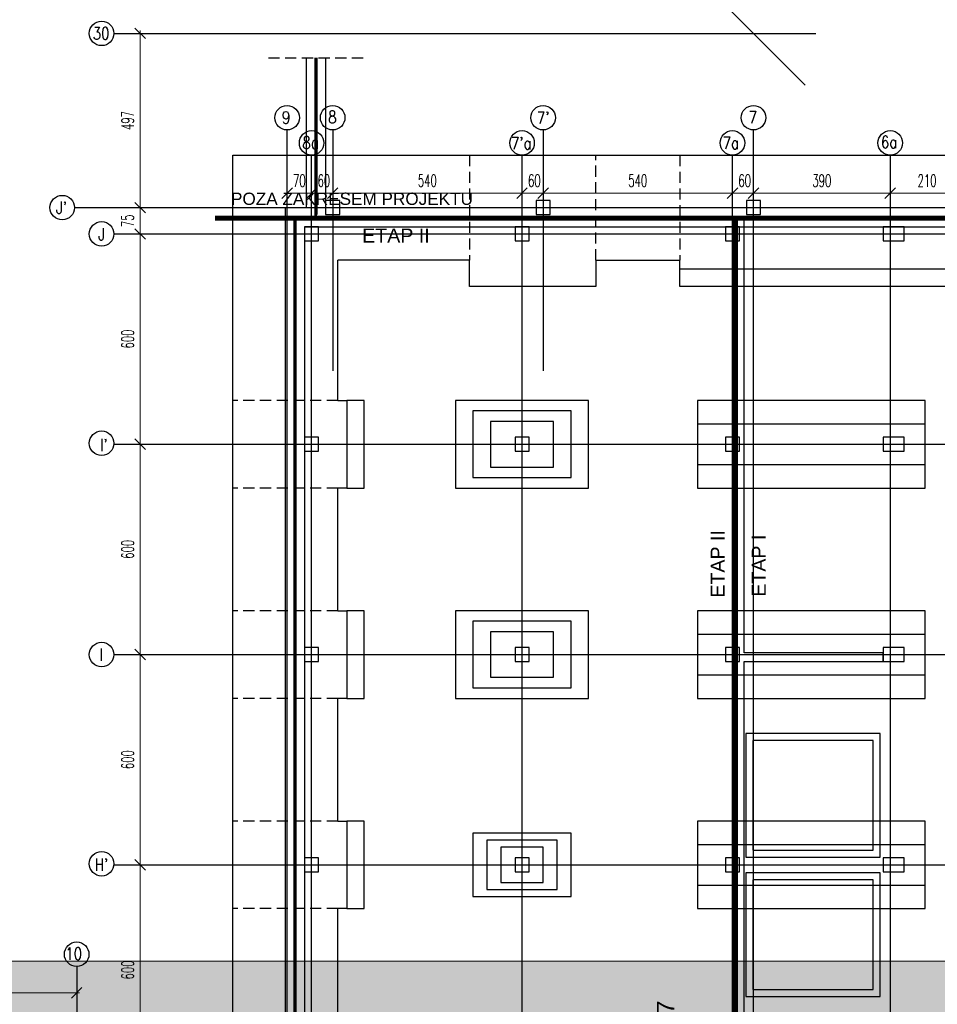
# Model space of a CAD drawing. Header units: centimetres. Extents: x -156440 to 298236, y -263599 to 81430.
# Tile 139 of 170: x 119099 to 145266, y -94110 to -66020. Entities that reach past the tile are written whole.
import ezdxf
from ezdxf.enums import TextEntityAlignment as Align

# ---------------------------------------------------------------- set-up
doc = ezdxf.new("R2010")
doc.units = ezdxf.units.CM
doc.header["$LTSCALE"] = 50
doc.header["$PDMODE"] = 35
doc.header["$PDSIZE"] = 0.1
for name, pattern in [('Kondygnacja -2$0$DIVIDE', [31.75, 12.7, -6.35, 0, -6.35, 0, -6.35]), ('Kondygnacja -2$0$HIDDEN', [9.525, 6.35, -3.175]), ('Kondygnacja -2$0$HIDDEN2', [4.7625, 3.175, -1.5875]), ('Osie rzutów$0$DASHDOT2', [12.7, 6.35, -3.175, 0, -3.175])]:
    doc.linetypes.add(name, pattern=pattern)
doc.layers.get('0').update_dxf_attribs({"color": 8})
doc.layers.get('DEFPOINTS').update_dxf_attribs({"color": 8})
for name, color, linetype in [('01-101 Went PP Poziom -2$0$L_linie przekrojowe', 213, 'Continuous'), ('Kondygnacja -2$0$ARCH_CIENKIE_IST', 8, 'Continuous'), ('Kondygnacja -2$0$ARCH_ETAPOWANIE', 8, 'Kondygnacja -2$0$DIVIDE'), ('Kondygnacja -2$0$ARCH_FUNDAMENTY_IST', 8, 'Continuous'), ('Kondygnacja -2$0$ARCH_GRUNT', 8, 'Continuous'), ('Kondygnacja -2$0$ARCH_MUROWANE_IST', 9, 'Continuous'), ('Kondygnacja -2$0$ARCH_NIEWIDOK_IST', 8, 'Kondygnacja -2$0$HIDDEN'), ('Kondygnacja -2$0$ARCH_POMOCNICZE_IST', 8, 'Kondygnacja -2$0$HIDDEN2'), ('Kondygnacja -2$0$ARCH_ŻELBET_IST', 9, 'Continuous'), ('Osie rzutów$0$ARCH_INFO_OSIE_IST', 8, 'Osie rzutów$0$DASHDOT2'), ('Osie rzutów$0$ARCH_INFO_OSIE_OPISY_IST', 8, 'Continuous')]:
    doc.layers.add(name, color=color, linetype=linetype)
doc.layers.add('Kondygnacja -2$0$RYSUNKOWE_NIEDRUK', color=8, linetype='Continuous', lineweight=9)
doc.layers.add('Osie rzutów$0$ARCH_INFO_WYMIARY', color=8, linetype='Continuous', lineweight=9)
doc.styles.add('01-101 Went PP Poziom -2$0$Arial', font='ARIAL.TTF')
doc.styles.add('Kondygnacja -2$0$Arial', font='ARIAL.TTF')
doc.styles.add('Osie rzutów$0$ROMANS-250-CM', font='romans.shx', dxfattribs={"width": 0.8, "height": 50})
doc.styles.add('Osie rzutów$0$wymiary_cuprum', font='Romans.shx', dxfattribs={"width": 0.6})
doc.dimstyles.new('Osie rzutów$0$ARCH_ CT', dxfattribs={"dimtxt": 20, "dimasz": 20, "dimexe": 12, "dimexo": 20, "dimgap": 5, "dimtad": 1, "dimdec": 1, "dimrnd": 0.5, "dimzin": 9, "dimdsep": 46, "dimtxsty": 'Osie rzutów$0$wymiary_cuprum', "dimblk": 'Osie rzutów$0$_Oblique', "dimcen": 8, "dimdle": 12, "dimclrd": 256, "dimclre": 256, "dimclrt": 55, "dimadec": 1, "dimazin": 0, "dimtfac": 1, "dimtdec": 1, "dimtmove": 1, "dimatfit": 2, "dimldrblk": 'Osie rzutów$0$_Dot', "dimfxl": 0, "dimtolj": 1, "dimtzin": 0, "dimlwd": -1, "dimlwe": -1, "dimarcsym": 0})

# ---------------------------------------------------------------- blocks, each defined once
blk = doc.blocks.new('Osie rzutów$0$_Oblique')
at = {"color": 0, "linetype": 'ByBlock', "lineweight": -2}
blk.add_line((-0.5, -0.5), (0.5, 0.5), dxfattribs=at)
blk = doc.blocks.new('*D94')
at = {"layer": 'DEFPOINTS', "color": 0}
for p in [(4545, 15282.1), (4511, 14785), (4545, 14785)]:
    blk.add_point(p, dxfattribs=at)
at = {"layer": 'Osie rzutów$0$ARCH_INFO_WYMIARY'}
for p, q in [((4530, 15282.1), (4503, 15282.1)), ((4511, 15290.1), (4511, 14777)), ((4530, 14785), (4503, 14785))]:
    blk.add_line(p, q, dxfattribs=at)
at = {"layer": 'Osie rzutów$0$ARCH_INFO_WYMIARY', "xscale": 30, "yscale": 30, "zscale": 30}
for p, rotation in [((4511, 15282.1), 90), ((4511, 14785), 270)]:
    blk.add_blockref('Osie rzutów$0$_Oblique', p, dxfattribs=dict(at, rotation=rotation))
at = {"layer": 'Osie rzutów$0$ARCH_INFO_WYMIARY', "color": 55, "insert": (4475.5, 15033.5), "char_height": 35, "attachment_point": 5, "rotation": 90, "style": 'Osie rzutów$0$wymiary_cuprum'}
blk.add_mtext('\\A1;497', dxfattribs=at)
blk = doc.blocks.new('Osie rzutów$0$_Dot')
at = {"color": 0, "linetype": 'ByBlock', "lineweight": -2}
blk.add_line((-0.5, 0), (-1, 0), dxfattribs=at)
at = {"color": 0, "linetype": 'ByBlock', "const_width": 0.5}
blk.add_lwpolyline([(-0.25, 0, 1), (0.25, 0, 1)], format="xyb", close=True, dxfattribs=at)
blk = doc.blocks.new('*D95')
at = {"layer": 'DEFPOINTS', "color": 0}
for p in [(4545, 14710), (4511, 14110), (4545, 14110)]:
    blk.add_point(p, dxfattribs=at)
at = {"layer": 'Osie rzutów$0$ARCH_INFO_WYMIARY'}
for p, q in [((4530, 14710), (4503, 14710)), ((4511, 14718), (4511, 14102)), ((4530, 14110), (4503, 14110))]:
    blk.add_line(p, q, dxfattribs=at)
at = {"layer": 'Osie rzutów$0$ARCH_INFO_WYMIARY', "xscale": 30, "yscale": 30, "zscale": 30}
for p, rotation in [((4511, 14710), 90), ((4511, 14110), 270)]:
    blk.add_blockref('Osie rzutów$0$_Oblique', p, dxfattribs=dict(at, rotation=rotation))
at = {"layer": 'Osie rzutów$0$ARCH_INFO_WYMIARY', "color": 55, "insert": (4475.5, 14410), "char_height": 35, "attachment_point": 5, "rotation": 90, "style": 'Osie rzutów$0$wymiary_cuprum'}
blk.add_mtext('\\A1;600', dxfattribs=at)
blk = doc.blocks.new('*D96')
at = {"layer": 'DEFPOINTS', "color": 0}
for p in [(4545, 14785), (4511, 14710), (4545, 14710)]:
    blk.add_point(p, dxfattribs=at)
at = {"layer": 'Osie rzutów$0$ARCH_INFO_WYMIARY'}
for p, q in [((4530, 14785), (4503, 14785)), ((4511, 14793), (4511, 14702)), ((4530, 14710), (4503, 14710))]:
    blk.add_line(p, q, dxfattribs=at)
at = {"layer": 'Osie rzutów$0$ARCH_INFO_WYMIARY', "xscale": 30, "yscale": 30, "zscale": 30}
for p, rotation in [((4511, 14785), 90), ((4511, 14710), 270)]:
    blk.add_blockref('Osie rzutów$0$_Oblique', p, dxfattribs=dict(at, rotation=rotation))
at = {"layer": 'Osie rzutów$0$ARCH_INFO_WYMIARY', "color": 55, "insert": (4475.5, 14747.5), "char_height": 35, "attachment_point": 5, "rotation": 90, "style": 'Osie rzutów$0$wymiary_cuprum'}
blk.add_mtext('\\A1;75', dxfattribs=at)
blk = doc.blocks.new('*D97')
at = {"layer": 'DEFPOINTS', "color": 0}
for p in [(4545, 14110), (4511, 13510), (4545, 13510)]:
    blk.add_point(p, dxfattribs=at)
at = {"layer": 'Osie rzutów$0$ARCH_INFO_WYMIARY'}
for p, q in [((4530, 14110), (4503, 14110)), ((4511, 14118), (4511, 13502)), ((4530, 13510), (4503, 13510))]:
    blk.add_line(p, q, dxfattribs=at)
at = {"layer": 'Osie rzutów$0$ARCH_INFO_WYMIARY', "xscale": 30, "yscale": 30, "zscale": 30}
for p, rotation in [((4511, 14110), 90), ((4511, 13510), 270)]:
    blk.add_blockref('Osie rzutów$0$_Oblique', p, dxfattribs=dict(at, rotation=rotation))
at = {"layer": 'Osie rzutów$0$ARCH_INFO_WYMIARY', "color": 55, "insert": (4475.5, 13810), "char_height": 35, "attachment_point": 5, "rotation": 90, "style": 'Osie rzutów$0$wymiary_cuprum'}
blk.add_mtext('\\A1;600', dxfattribs=at)
blk = doc.blocks.new('*D98')
at = {"layer": 'DEFPOINTS', "color": 0}
for p in [(4545, 13510), (4511, 12910), (4545, 12910)]:
    blk.add_point(p, dxfattribs=at)
at = {"layer": 'Osie rzutów$0$ARCH_INFO_WYMIARY'}
for p, q in [((4511, 13518), (4511, 12902)), ((4530, 13510), (4503, 13510)), ((4530, 12910), (4503, 12910))]:
    blk.add_line(p, q, dxfattribs=at)
at = {"layer": 'Osie rzutów$0$ARCH_INFO_WYMIARY', "xscale": 30, "yscale": 30, "zscale": 30}
for p, rotation in [((4511, 13510), 90), ((4511, 12910), 270)]:
    blk.add_blockref('Osie rzutów$0$_Oblique', p, dxfattribs=dict(at, rotation=rotation))
at = {"layer": 'Osie rzutów$0$ARCH_INFO_WYMIARY', "color": 55, "insert": (4475.5, 13210), "char_height": 35, "attachment_point": 5, "rotation": 90, "style": 'Osie rzutów$0$wymiary_cuprum'}
blk.add_mtext('\\A1;600', dxfattribs=at)
blk = doc.blocks.new('*D99')
at = {"layer": 'DEFPOINTS', "color": 0}
for p in [(4545, 12910), (4511, 12310), (4545, 12310)]:
    blk.add_point(p, dxfattribs=at)
at = {"layer": 'Osie rzutów$0$ARCH_INFO_WYMIARY'}
for p, q in [((4530, 12910), (4503, 12910)), ((4511, 12918), (4511, 12302)), ((4530, 12310), (4503, 12310))]:
    blk.add_line(p, q, dxfattribs=at)
at = {"layer": 'Osie rzutów$0$ARCH_INFO_WYMIARY', "xscale": 30, "yscale": 30, "zscale": 30}
for p, rotation in [((4511, 12910), 90), ((4511, 12310), 270)]:
    blk.add_blockref('Osie rzutów$0$_Oblique', p, dxfattribs=dict(at, rotation=rotation))
at = {"layer": 'Osie rzutów$0$ARCH_INFO_WYMIARY', "color": 55, "insert": (4475.5, 12610), "char_height": 35, "attachment_point": 5, "rotation": 90, "style": 'Osie rzutów$0$wymiary_cuprum'}
blk.add_mtext('\\A1;600', dxfattribs=at)
blk = doc.blocks.new('*D109')
at = {"layer": 'DEFPOINTS', "color": 0}
for p in [(3730, 12581.6), (4330, 12581.6), (4330, 12544.9)]:
    blk.add_point(p, dxfattribs=at)
at = {"layer": 'Osie rzutów$0$ARCH_INFO_WYMIARY'}
for p, q in [((3730, 12566.6), (3730, 12536.9)), ((4330, 12566.6), (4330, 12536.9)), ((3722, 12544.9), (4338, 12544.9))]:
    blk.add_line(p, q, dxfattribs=at)
at = {"layer": 'Osie rzutów$0$ARCH_INFO_WYMIARY', "xscale": 30, "yscale": 30, "zscale": 30, "rotation": 180}
blk.add_blockref('Osie rzutów$0$_Oblique', (3730, 12544.9), dxfattribs=at)
at = {"layer": 'Osie rzutów$0$ARCH_INFO_WYMIARY', "xscale": 30, "yscale": 30, "zscale": 30}
blk.add_blockref('Osie rzutów$0$_Oblique', (4330, 12544.9), dxfattribs=at)
at = {"layer": 'Osie rzutów$0$ARCH_INFO_WYMIARY', "color": 55, "insert": (4030, 12580.4), "char_height": 35, "attachment_point": 5, "style": 'Osie rzutów$0$wymiary_cuprum'}
blk.add_mtext('\\A1;600', dxfattribs=at)
blk = doc.blocks.new('*D133')
at = {"layer": 'DEFPOINTS', "color": 0}
for p in [(4930, 14860.3), (5000, 14864.5), (5000, 14826.4)]:
    blk.add_point(p, dxfattribs=at)
at = {"layer": 'Osie rzutów$0$ARCH_INFO_WYMIARY'}
for p, q in [((4930, 14845.3), (4930, 14818.4)), ((5000, 14849.5), (5000, 14818.4)), ((4922, 14826.4), (5008, 14826.4))]:
    blk.add_line(p, q, dxfattribs=at)
at = {"layer": 'Osie rzutów$0$ARCH_INFO_WYMIARY', "xscale": 30, "yscale": 30, "zscale": 30, "rotation": 180}
blk.add_blockref('Osie rzutów$0$_Oblique', (4930, 14826.4), dxfattribs=at)
at = {"layer": 'Osie rzutów$0$ARCH_INFO_WYMIARY', "xscale": 30, "yscale": 30, "zscale": 30}
blk.add_blockref('Osie rzutów$0$_Oblique', (5000, 14826.4), dxfattribs=at)
at = {"layer": 'Osie rzutów$0$ARCH_INFO_WYMIARY', "color": 55, "insert": (4965, 14861.9), "char_height": 35, "attachment_point": 5, "style": 'Osie rzutów$0$wymiary_cuprum'}
blk.add_mtext('\\A1;70', dxfattribs=at)
blk = doc.blocks.new('*D134')
at = {"layer": 'DEFPOINTS', "color": 0}
for p in [(5000, 14860.3), (5060, 14864.5), (5060, 14826.4)]:
    blk.add_point(p, dxfattribs=at)
at = {"layer": 'Osie rzutów$0$ARCH_INFO_WYMIARY'}
for p, q in [((5000, 14845.3), (5000, 14818.4)), ((5060, 14849.5), (5060, 14818.4)), ((4992, 14826.4), (5068, 14826.4))]:
    blk.add_line(p, q, dxfattribs=at)
at = {"layer": 'Osie rzutów$0$ARCH_INFO_WYMIARY', "xscale": 30, "yscale": 30, "zscale": 30, "rotation": 180}
blk.add_blockref('Osie rzutów$0$_Oblique', (5000, 14826.4), dxfattribs=at)
at = {"layer": 'Osie rzutów$0$ARCH_INFO_WYMIARY', "xscale": 30, "yscale": 30, "zscale": 30}
blk.add_blockref('Osie rzutów$0$_Oblique', (5060, 14826.4), dxfattribs=at)
at = {"layer": 'Osie rzutów$0$ARCH_INFO_WYMIARY', "color": 55, "insert": (5035, 14861.9), "char_height": 35, "attachment_point": 5, "style": 'Osie rzutów$0$wymiary_cuprum'}
blk.add_mtext('\\A1;60', dxfattribs=at)
blk = doc.blocks.new('*D135')
at = {"layer": 'DEFPOINTS', "color": 0}
for p in [(5060, 14860.3), (5600, 14864.5), (5600, 14826.4)]:
    blk.add_point(p, dxfattribs=at)
at = {"layer": 'Osie rzutów$0$ARCH_INFO_WYMIARY'}
for p, q in [((5060, 14845.3), (5060, 14818.4)), ((5600, 14849.5), (5600, 14818.4)), ((5052, 14826.4), (5608, 14826.4))]:
    blk.add_line(p, q, dxfattribs=at)
at = {"layer": 'Osie rzutów$0$ARCH_INFO_WYMIARY', "xscale": 30, "yscale": 30, "zscale": 30, "rotation": 180}
blk.add_blockref('Osie rzutów$0$_Oblique', (5060, 14826.4), dxfattribs=at)
at = {"layer": 'Osie rzutów$0$ARCH_INFO_WYMIARY', "xscale": 30, "yscale": 30, "zscale": 30}
blk.add_blockref('Osie rzutów$0$_Oblique', (5600, 14826.4), dxfattribs=at)
at = {"layer": 'Osie rzutów$0$ARCH_INFO_WYMIARY', "color": 55, "insert": (5330, 14861.9), "char_height": 35, "attachment_point": 5, "style": 'Osie rzutów$0$wymiary_cuprum'}
blk.add_mtext('\\A1;540', dxfattribs=at)
blk = doc.blocks.new('*D136')
at = {"layer": 'DEFPOINTS', "color": 0}
for p in [(5600, 14860.3), (5660, 14864.5), (5660, 14826.4)]:
    blk.add_point(p, dxfattribs=at)
at = {"layer": 'Osie rzutów$0$ARCH_INFO_WYMIARY'}
for p, q in [((5600, 14845.3), (5600, 14818.4)), ((5660, 14849.5), (5660, 14818.4)), ((5592, 14826.4), (5668, 14826.4))]:
    blk.add_line(p, q, dxfattribs=at)
at = {"layer": 'Osie rzutów$0$ARCH_INFO_WYMIARY', "xscale": 30, "yscale": 30, "zscale": 30, "rotation": 180}
blk.add_blockref('Osie rzutów$0$_Oblique', (5600, 14826.4), dxfattribs=at)
at = {"layer": 'Osie rzutów$0$ARCH_INFO_WYMIARY', "xscale": 30, "yscale": 30, "zscale": 30}
blk.add_blockref('Osie rzutów$0$_Oblique', (5660, 14826.4), dxfattribs=at)
at = {"layer": 'Osie rzutów$0$ARCH_INFO_WYMIARY', "color": 55, "insert": (5635, 14861.9), "char_height": 35, "attachment_point": 5, "style": 'Osie rzutów$0$wymiary_cuprum'}
blk.add_mtext('\\A1;60', dxfattribs=at)
blk = doc.blocks.new('*D137')
at = {"layer": 'DEFPOINTS', "color": 0}
for p in [(5660, 14860.3), (6200, 14864.5), (6200, 14826.4)]:
    blk.add_point(p, dxfattribs=at)
at = {"layer": 'Osie rzutów$0$ARCH_INFO_WYMIARY'}
for p, q in [((5660, 14845.3), (5660, 14818.4)), ((6200, 14849.5), (6200, 14818.4)), ((5652, 14826.4), (6208, 14826.4))]:
    blk.add_line(p, q, dxfattribs=at)
at = {"layer": 'Osie rzutów$0$ARCH_INFO_WYMIARY', "xscale": 30, "yscale": 30, "zscale": 30, "rotation": 180}
blk.add_blockref('Osie rzutów$0$_Oblique', (5660, 14826.4), dxfattribs=at)
at = {"layer": 'Osie rzutów$0$ARCH_INFO_WYMIARY', "xscale": 30, "yscale": 30, "zscale": 30}
blk.add_blockref('Osie rzutów$0$_Oblique', (6200, 14826.4), dxfattribs=at)
at = {"layer": 'Osie rzutów$0$ARCH_INFO_WYMIARY', "color": 55, "insert": (5930, 14861.9), "char_height": 35, "attachment_point": 5, "style": 'Osie rzutów$0$wymiary_cuprum'}
blk.add_mtext('\\A1;540', dxfattribs=at)
blk = doc.blocks.new('*D138')
at = {"layer": 'DEFPOINTS', "color": 0}
for p in [(6200, 14860.3), (6260, 14864.5), (6260, 14826.4)]:
    blk.add_point(p, dxfattribs=at)
at = {"layer": 'Osie rzutów$0$ARCH_INFO_WYMIARY'}
for p, q in [((6200, 14845.3), (6200, 14818.4)), ((6260, 14849.5), (6260, 14818.4)), ((6192, 14826.4), (6268, 14826.4))]:
    blk.add_line(p, q, dxfattribs=at)
at = {"layer": 'Osie rzutów$0$ARCH_INFO_WYMIARY', "xscale": 30, "yscale": 30, "zscale": 30, "rotation": 180}
blk.add_blockref('Osie rzutów$0$_Oblique', (6200, 14826.4), dxfattribs=at)
at = {"layer": 'Osie rzutów$0$ARCH_INFO_WYMIARY', "xscale": 30, "yscale": 30, "zscale": 30}
blk.add_blockref('Osie rzutów$0$_Oblique', (6260, 14826.4), dxfattribs=at)
at = {"layer": 'Osie rzutów$0$ARCH_INFO_WYMIARY', "color": 55, "insert": (6235, 14861.9), "char_height": 35, "attachment_point": 5, "style": 'Osie rzutów$0$wymiary_cuprum'}
blk.add_mtext('\\A1;60', dxfattribs=at)
blk = doc.blocks.new('*D139')
at = {"layer": 'DEFPOINTS', "color": 0}
for p in [(6260, 14860.3), (6650, 14864.5), (6650, 14826.4)]:
    blk.add_point(p, dxfattribs=at)
at = {"layer": 'Osie rzutów$0$ARCH_INFO_WYMIARY'}
for p, q in [((6260, 14845.3), (6260, 14818.4)), ((6650, 14849.5), (6650, 14818.4)), ((6252, 14826.4), (6658, 14826.4))]:
    blk.add_line(p, q, dxfattribs=at)
at = {"layer": 'Osie rzutów$0$ARCH_INFO_WYMIARY', "xscale": 30, "yscale": 30, "zscale": 30, "rotation": 180}
blk.add_blockref('Osie rzutów$0$_Oblique', (6260, 14826.4), dxfattribs=at)
at = {"layer": 'Osie rzutów$0$ARCH_INFO_WYMIARY', "xscale": 30, "yscale": 30, "zscale": 30}
blk.add_blockref('Osie rzutów$0$_Oblique', (6650, 14826.4), dxfattribs=at)
at = {"layer": 'Osie rzutów$0$ARCH_INFO_WYMIARY', "color": 55, "insert": (6455, 14861.9), "char_height": 35, "attachment_point": 5, "style": 'Osie rzutów$0$wymiary_cuprum'}
blk.add_mtext('\\A1;390', dxfattribs=at)
blk = doc.blocks.new('*D140')
at = {"layer": 'DEFPOINTS', "color": 0}
for p in [(6650, 14860.3), (6860, 14864.5), (6860, 14826.4)]:
    blk.add_point(p, dxfattribs=at)
at = {"layer": 'Osie rzutów$0$ARCH_INFO_WYMIARY'}
for p, q in [((6650, 14845.3), (6650, 14818.4)), ((6860, 14849.5), (6860, 14818.4)), ((6642, 14826.4), (6868, 14826.4))]:
    blk.add_line(p, q, dxfattribs=at)
at = {"layer": 'Osie rzutów$0$ARCH_INFO_WYMIARY', "xscale": 30, "yscale": 30, "zscale": 30, "rotation": 180}
blk.add_blockref('Osie rzutów$0$_Oblique', (6650, 14826.4), dxfattribs=at)
at = {"layer": 'Osie rzutów$0$ARCH_INFO_WYMIARY', "xscale": 30, "yscale": 30, "zscale": 30}
blk.add_blockref('Osie rzutów$0$_Oblique', (6860, 14826.4), dxfattribs=at)
at = {"layer": 'Osie rzutów$0$ARCH_INFO_WYMIARY', "color": 55, "insert": (6755, 14861.9), "char_height": 35, "attachment_point": 5, "style": 'Osie rzutów$0$wymiary_cuprum'}
blk.add_mtext('\\A1;210', dxfattribs=at)
blk = doc.blocks.new('Osie rzutów')
at = {"layer": 'Osie rzutów$0$ARCH_INFO_OSIE_IST', "ltscale": 10}
for p, q in [((9775.88, 18797.94), (6114.46, 15136.52)), ((5124.68, 16417.46), (6407.43, 15134.7)), ((4436.04, 15282.1), (6437.95, 15282.1)), ((4930, 12255), (4930, 15006.6)), ((5060, 15006.6), (5060, 14319.75)), ((5660, 15006.6), (5660, 14319.75)), ((6260.29, 12255), (6260.06, 15006.6)), ((5000, 12255), (5000, 14934.6)), ((5600, 12255), (5600, 14934.6)), ((6200, 12255), (6200, 14934.6)), ((6650, 14934.6), (6650, 12131.61)), ((4323.74, 14785), (7599.14, 14785)), ((4436.04, 14710), (7599.14, 14710)), ((4436.04, 14110), (7599.14, 14110)), ((4436.04, 13510), (13655, 13510)), ((4436.04, 12910), (7599.14, 12910)), ((4330, 12619.9), (4330, 11235.9))]:
    blk.add_line(p, q, dxfattribs=at)
at = {"layer": 'Osie rzutów$0$ARCH_INFO_OSIE_OPISY_IST'}
for centre in [(4401.04, 15282.1), (4930, 15041.6), (5060, 15041.6), (5660, 15041.6), (6260.01, 15041.6), (5000, 14969.6), (5000, 14969.6), (5600, 14969.6), (6200, 14969.6), (6650, 14969.6), (4288.74, 14785), (4401.04, 14710), (4400.97, 14112.77), (4401.04, 13510), (4400.94, 12913.17), (4330, 12654.9)]:
    blk.add_circle(centre, 35, dxfattribs=at)
at = {"layer": 'Osie rzutów$0$ARCH_INFO_OSIE_OPISY_IST', "style": 'Osie rzutów$0$ROMANS-250-CM', "width": 0.8}
for s, p in [('30', (4375.59, 15264.79)), ('9', (4915.4, 15024.54)), ('8a', (4973.45, 14952.92)), ("7'a", (5568.14, 14951.32)), ('7a', (6171.9, 14951.86)), ('6a', (6623.4, 14954.5)), ('10', (4297.57, 12639.18))]:
    blk.add_text(s, height=35, dxfattribs=at).set_placement(p)
for s, p in [('8', (5059.2, 15043.78)), ("7'", (5660, 15041.18)), ('7', (6258.01, 15042.65)), ("J'", (4286.81, 14785)), ('J', (4400.88, 14709.09)), ("I'", (4407.56, 14108.14)), ('I', (4399.35, 13509.41)), ("H'", (4400.63, 12910.85))]:
    blk.add_text(s, height=35, dxfattribs=at).set_placement(p, align=Align.MIDDLE_CENTER)
at = {"layer": 'Osie rzutów$0$ARCH_INFO_WYMIARY'}
for base, p1, p2, picture, middle in [((4511.04, 14785), (4544.98, 15282.1), (4544.98, 14785), '*D94', (4475.54, 15033.55)), ((4511.04, 14110), (4544.98, 14710), (4544.98, 14110), '*D95', (4475.54, 14410)), ((4511.04, 13510), (4544.98, 14110), (4544.98, 13510), '*D97', (4475.54, 13810)), ((4511.04, 12910), (4544.98, 13510), (4544.98, 12910), '*D98', (4475.54, 13210)), ((4511.04, 12310), (4544.98, 12910), (4544.98, 12310), '*D99', (4475.54, 12610))]:
    dim = blk.add_linear_dim(base=base, p1=p1, p2=p2, angle=270, dimstyle='Osie rzutów$0$ARCH_ CT', override={"dimtxt": 35, "dimasz": 30, "dimexe": 8, "dimexo": 15, "dimgap": 18, "dimdle": 8}, dxfattribs=at)
    dim.commit()
    dim.dimension.update_dxf_attribs({"geometry": picture, "text_midpoint": middle})
for base, p1, p2, picture, middle in [((5000, 14826.36), (4930, 14860.29), (5000, 14864.45), '*D133', (4965, 14826.36)), ((5060, 14826.36), (5000, 14860.29), (5060, 14864.45), '*D134', (5035, 14826.36)), ((5600, 14826.36), (5060, 14860.29), (5600, 14864.45), '*D135', (5330, 14826.36)), ((5660, 14826.36), (5600, 14860.29), (5660, 14864.45), '*D136', (5635, 14826.36)), ((6200, 14826.36), (5660, 14860.29), (6200, 14864.45), '*D137', (5930, 14826.36)), ((6260, 14826.36), (6200, 14860.29), (6260, 14864.45), '*D138', (6235, 14826.36)), ((6650, 14826.41), (6260.02, 14860.34), (6650, 14864.51), '*D139', (6455.01, 14826.41)), ((6860, 14826.36), (6650, 14860.29), (6860, 14864.45), '*D140', (6755, 14826.36))]:
    dim = blk.add_linear_dim(base=base, p1=p1, p2=p2, dimstyle='Osie rzutów$0$ARCH_ CT', override={"dimtxt": 35, "dimasz": 30, "dimexe": 8, "dimexo": 15, "dimgap": 18, "dimdle": 8}, dxfattribs=at)
    dim.commit()
    dim.dimension.update_dxf_attribs({"geometry": picture, "text_midpoint": middle, "dimtype": 128})
dim = blk.add_linear_dim(base=(4511.04, 14710), p1=(4544.98, 14785), p2=(4544.98, 14710), angle=270, dimstyle='Osie rzutów$0$ARCH_ CT', override={"dimtxt": 35, "dimasz": 30, "dimexe": 8, "dimexo": 15, "dimgap": 18, "dimdle": 8}, dxfattribs=at)
dim.commit()
dim.dimension.update_dxf_attribs({"geometry": '*D96', "text_midpoint": (4511.04, 14747.5), "dimtype": 128})
dim = blk.add_linear_dim(base=(4330, 12544.9), p1=(3730, 12581.6), p2=(4330, 12581.6), dimstyle='Osie rzutów$0$ARCH_ CT', override={"dimtxt": 35, "dimasz": 30, "dimexe": 8, "dimexo": 15, "dimgap": 18, "dimdle": 8}, dxfattribs=at)
dim.commit()
dim.dimension.update_dxf_attribs({"geometry": '*D109', "text_midpoint": (4030, 12580.4)})

msp = doc.modelspace()

# ---------------------------------------------------------------- hatches: boundary and pattern name
at = {"layer": 'Kondygnacja -2$0$ARCH_GRUNT', "linetype": 'Continuous', "lineweight": 5}
h = msp.add_hatch(dxfattribs=at)
h.set_pattern_fill('EARTH', color=256, scale=150.000081, angle=45, style=0)
h.set_pattern_definition([(45, (85935.5, -145231.8), (-1e-09, 1347.039), [952.5, -952.5]), (45, (85682.9, -144979.2), (-1e-09, 1347.039), [952.5, -952.5]), (45, (85430.3, -144726.6), (-1e-09, 1347.039), [952.5, -952.5]), (135, (85430.3, -144558.25), (-1347.039, -1e-09), [952.5, -952.5]), (135, (85682.9, -144305.7), (-1347.039, -1e-09), [952.5, -952.5]), (135, (85935.5, -144053.1), (-1347.039, -1e-09), [952.5, -952.5])])
h.paths.add_polyline_path([(212884.241, -145231.769), (212884.241, -130941.769), (218734.241, -130941.769), (218734.241, -120371.769), (164884.241, -120371.769), (164884.241, -97031.769), (164884.241, -96881.769), (100649.367, -96881.769), (88763.907, -108767.229), (85935.48, -105938.802), (98992.513, -92881.769), (168884.241, -92881.769), (168884.241, -97031.769), (168884.241, -116371.769), (222734.241, -116371.769), (222734.241, -134941.769), (216884.241, -134941.769), (216884.241, -145231.769)])

# ---------------------------------------------------------------- linework, layer by layer
at = {"layer": 'Kondygnacja -2$0$ARCH_CIENKIE_IST', "elevation": -3480}
for points in [[(124707.472, -96746.769), (126939.241, -96746.769), (126939.241, -71646.769), (127539.241, -71646.769), (127539.241, -67111.049)], [(124707.472, -96766.769), (126959.241, -96766.769), (126959.241, -71666.769), (127559.241, -71666.769), (127559.241, -67111.049)]]:
    msp.add_lwpolyline(points, dxfattribs=at)
at = {"layer": 'Kondygnacja -2$0$ARCH_ETAPOWANIE', "ltscale": 10, "const_width": 150, "elevation": -3480}
for points in [[(135524.241, -96881.769), (139504.241, -96881.769), (139504.241, -71681.769), (124669.467, -71681.769)], [(139504.241, -71681.769), (152522.231, -71681.769)]]:
    msp.add_lwpolyline(points, dxfattribs=at)
at = {"layer": 'Kondygnacja -2$0$ARCH_FUNDAMENTY_IST'}
for p, q in [((128174.241, -76881.769, -3480), (128174.241, -72881.769, -3480)), ((131924.241, -72881.769, -3480), (128174.241, -72881.769, -3480)), ((135524.241, -72881.769, -3480), (137924.241, -72881.769, -3480)), ((137924.241, -73131.769, -3480), (147524.241, -73131.769, -3480)), ((128174.241, -82881.769, -3480), (128174.241, -79381.769, -3480)), ((128174.241, -88881.769, -3480), (128174.241, -85381.769, -3480)), ((128174.241, -94631.769, -3480), (128174.241, -91381.769, -3480))]:
    msp.add_line(p, q, dxfattribs=at)
at = {"layer": 'Kondygnacja -2$0$ARCH_FUNDAMENTY_IST', "elevation": -3480}
for points in [[(125174.241, -94631.769), (125174.241, -69881.769), (150074.241, -69881.769)], [(135524.241, -72881.769), (135524.241, -73631.769), (131924.241, -73631.769), (131924.241, -72881.769)], [(147524.241, -72881.769), (147524.241, -73631.769), (137924.241, -73631.769), (137924.241, -72881.769)], [(128174.241, -76881.769), (128424.241, -76881.769), (128424.241, -79381.769), (128174.241, -79381.769)], [(128424.241, -79381.769), (128924.241, -79381.769), (128924.241, -76881.769), (128424.241, -76881.769)], [(128174.241, -82881.769), (128424.241, -82881.769), (128424.241, -85381.769), (128174.241, -85381.769)], [(128424.241, -85381.769), (128924.241, -85381.769), (128924.241, -82881.769), (128424.241, -82881.769)], [(128174.241, -88881.769), (128424.241, -88881.769), (128424.241, -91381.769), (128174.241, -91381.769)], [(128424.241, -91381.769), (128924.241, -91381.769), (128924.241, -88881.769), (128424.241, -88881.769)]]:
    msp.add_lwpolyline(points, dxfattribs=at)
for points in [[(131524.241, -79381.769), (135324.241, -79381.769), (135324.241, -76881.769), (131524.241, -76881.769)], [(138424.241, -79381.769), (144924.241, -79381.769), (144924.241, -76881.769), (138424.241, -76881.769)], [(132024.241, -79081.769), (134824.241, -79081.769), (134824.241, -77181.769), (132024.241, -77181.769)], [(132524.241, -78781.769), (134324.241, -78781.769), (134324.241, -77481.769), (132524.241, -77481.769)], [(138424.241, -78706.769), (144924.241, -78706.769), (144924.241, -77556.769), (138424.241, -77556.769)], [(131524.241, -85381.769), (135324.241, -85381.769), (135324.241, -82881.769), (131524.241, -82881.769)], [(138424.241, -85381.769), (144924.241, -85381.769), (144924.241, -82881.769), (138424.241, -82881.769)], [(132024.241, -85081.769), (134824.241, -85081.769), (134824.241, -83181.769), (132024.241, -83181.769)], [(132524.241, -84781.769), (134324.241, -84781.769), (134324.241, -83481.769), (132524.241, -83481.769)], [(138424.241, -84706.769), (144924.241, -84706.769), (144924.241, -83556.769), (138424.241, -83556.769)], [(138424.241, -91381.769), (144924.241, -91381.769), (144924.241, -88881.769), (138424.241, -88881.769)], [(132024.241, -91031.769), (134824.241, -91031.769), (134824.241, -89231.769), (132024.241, -89231.769)], [(132424.241, -90831.769), (134424.241, -90831.769), (134424.241, -89431.769), (132424.241, -89431.769)], [(138424.241, -90706.769), (144924.241, -90706.769), (144924.241, -89556.769), (138424.241, -89556.769)], [(132824.241, -90631.769), (134024.241, -90631.769), (134024.241, -89631.769), (132824.241, -89631.769)]]:
    msp.add_lwpolyline(points, close=True, dxfattribs=at)
at = {"layer": 'Kondygnacja -2$0$ARCH_MUROWANE_IST', "ltscale": 4, "elevation": -3480}
for points in [[(124707.472, -96731.769), (126924.241, -96731.769), (126924.241, -71631.769), (127524.241, -71631.769), (127524.241, -67111.049)], [(124707.472, -96481.769), (126674.241, -96481.769), (126674.241, -71381.769), (127274.241, -71381.769), (127274.241, -67111.049)], [(139755.216, -84081.769), (139755.216, -71714.228), (139504.241, -71714.228), (139504.241, -77931.769)], [(139504.241, -78331.769), (139504.241, -83931.769)], [(139755.216, -84331.769), (143724.241, -84331.769), (143724.241, -84081.769), (139755.216, -84081.769)], [(139504.241, -90331.769), (139504.241, -95921.769), (139755.216, -95921.769), (139755.216, -84331.769)], [(139504.241, -84331.769), (139504.241, -89931.769)]]:
    msp.add_lwpolyline(points, dxfattribs=at)
at = {"layer": 'Kondygnacja -2$0$ARCH_NIEWIDOK_IST'}
for p, q in [((126194.009, -67111.049, -3480), (128904.474, -67111.049, -3480)), ((131924.241, -69881.769, -3480), (131924.241, -72881.769, -3480)), ((135524.241, -72881.769, -3480), (135524.241, -69881.769, -3480)), ((137924.241, -69881.769, -3480), (137924.241, -72881.769, -3480)), ((128174.241, -76881.769, -3480), (125174.241, -76881.769, -3480)), ((128174.241, -79381.769, -3480), (125174.241, -79381.769, -3480)), ((128174.241, -82881.769, -3480), (125174.241, -82881.769, -3480)), ((128174.241, -85381.769, -3480), (125174.241, -85381.769, -3480)), ((128174.241, -88881.769, -3480), (125174.241, -88881.769, -3480)), ((128174.241, -91381.769, -3480), (125174.241, -91381.769, -3480))]:
    msp.add_line(p, q, dxfattribs=at)
at = {"layer": 'Kondygnacja -2$0$ARCH_POMOCNICZE_IST', "const_width": 20, "elevation": -3480}
msp.add_lwpolyline([(124707.472, -96756.769), (126949.241, -96756.769), (126949.241, -71656.769), (127549.241, -71656.769), (127549.241, -67111.049)], dxfattribs=at)
at = {"layer": 'Kondygnacja -2$0$ARCH_ŻELBET_IST', "ltscale": 4}
for p, q in [((127574.241, -67111.049, -3480), (127574.241, -71581.769, -3480)), ((127824.241, -67111.049, -3480), (127824.241, -71581.769, -3480)), ((126974.241, -71681.769, -3480), (152501.018, -71681.769, -3480)), ((126974.241, -71681.769, -3480), (126974.241, -96781.769, -3480)), ((127224.241, -71931.769, -3480), (151574.241, -71931.769, -3480)), ((127224.241, -71931.769, -3480), (127224.241, -97031.769, -3480))]:
    msp.add_line(p, q, dxfattribs=at)
at = {"layer": 'Kondygnacja -2$0$ARCH_ŻELBET_IST', "ltscale": 4, "elevation": -3480}
for points in [[(127824.241, -71581.769), (128224.241, -71581.769), (128224.241, -71181.769), (127824.241, -71181.769)], [(133824.241, -71581.769), (134224.241, -71581.769), (134224.241, -71181.769), (133824.241, -71181.769)], [(139824.241, -71581.769), (140224.241, -71581.769), (140224.241, -71181.769), (139824.241, -71181.769)], [(127224.241, -72331.769), (127624.241, -72331.769), (127624.241, -71931.769), (127224.241, -71931.769)], [(133224.241, -72331.769), (133624.241, -72331.769), (133624.241, -71931.769), (133224.241, -71931.769)], [(139224.241, -72331.769), (139624.241, -72331.769), (139624.241, -71931.769), (139224.241, -71931.769)], [(143724.241, -72331.769), (144324.241, -72331.769), (144324.241, -71931.769), (143724.241, -71931.769)], [(127224.241, -78331.769), (127624.241, -78331.769), (127624.241, -77931.769), (127224.241, -77931.769)], [(133224.241, -78331.769), (133624.241, -78331.769), (133624.241, -77931.769), (133224.241, -77931.769)], [(139224.241, -78331.769), (139624.241, -78331.769), (139624.241, -77931.769), (139224.241, -77931.769)], [(143724.241, -78331.769), (144324.241, -78331.769), (144324.241, -77931.769), (143724.241, -77931.769)], [(127224.241, -84331.769), (127624.241, -84331.769), (127624.241, -83931.769), (127224.241, -83931.769)], [(133224.241, -84331.769), (133624.241, -84331.769), (133624.241, -83931.769), (133224.241, -83931.769)], [(139224.241, -84331.769), (139624.241, -84331.769), (139624.241, -83931.769), (139224.241, -83931.769)], [(143724.241, -84331.769), (144324.241, -84331.769), (144324.241, -83931.769), (143724.241, -83931.769)], [(127224.241, -90331.769), (127624.241, -90331.769), (127624.241, -89931.769), (127224.241, -89931.769)], [(133224.241, -90331.769), (133624.241, -90331.769), (133624.241, -89931.769), (133224.241, -89931.769)], [(139224.241, -90331.769), (139624.241, -90331.769), (139624.241, -89931.769), (139224.241, -89931.769)], [(143724.241, -90331.769), (144324.241, -90331.769), (144324.241, -89931.769), (143724.241, -89931.769)]]:
    msp.add_lwpolyline(points, close=True, dxfattribs=at)
at = {"layer": 'Kondygnacja -2$0$ARCH_ŻELBET_IST', "elevation": -3480}
for points in [[(139804.241, -89911.769), (143634.241, -89911.769), (143634.241, -86381.769), (139804.241, -86381.769)], [(140004.241, -89711.769), (143434.241, -89711.769), (143434.241, -86581.769), (140004.241, -86581.769)], [(139804.241, -93891.769), (143634.241, -93891.769), (143634.241, -90361.769), (139804.241, -90361.769)], [(140004.241, -93691.769), (143434.241, -93691.769), (143434.241, -90561.769), (140004.241, -90561.769)]]:
    msp.add_lwpolyline(points, close=True, dxfattribs=at)
at = {"layer": 'Kondygnacja -2$0$RYSUNKOWE_NIEDRUK', "linetype": 'Continuous', "lineweight": 5, "elevation": -3480}
msp.add_lwpolyline([(212884.241, -145231.769), (212884.241, -130941.769), (218734.241, -130941.769), (218734.241, -120371.769), (164884.241, -120371.769), (164884.241, -97031.769), (164884.241, -96881.769), (100649.367, -96881.769), (88763.907, -108767.229), (85935.48, -105938.802), (98992.513, -92881.769), (168884.241, -92881.769), (168884.241, -97031.769), (168884.241, -116371.769), (222734.241, -116371.769), (222734.241, -134941.769), (216884.241, -134941.769), (216884.241, -145231.769)], close=True, dxfattribs=at)

# ---------------------------------------------------------------- block references
at = {"layer": 'Osie rzutów$0$ARCH_INFO_OSIE_IST', "xscale": 10, "yscale": 10, "zscale": 10}
msp.add_blockref('Osie rzutów', (77424.241, -219231.769), dxfattribs=at)

# ---------------------------------------------------------------- texts
at = {"layer": '01-101 Went PP Poziom -2$0$L_linie przekrojowe', "linetype": 'Continuous', "style": '01-101 Went PP Poziom -2$0$Arial'}
msp.add_text('L-2.7', height=500, rotation=90, dxfattribs=at).set_placement((137769.582, -95595.615, -3480))
at = {"layer": 'Kondygnacja -2$0$ARCH_ETAPOWANIE', "ltscale": 10, "attachment_point": 1, "style": 'Kondygnacja -2$0$Arial'}
for s, insert, char_height, width in [('POZA ZAKRESEM PROJEKTU', (125124.691, -70954.091, -3480), 350, 10298.67449), ('ETAP II', (128866.056, -71977.576, -3480), 400, 2796.22902)]:
    msp.add_mtext(s, dxfattribs=dict(at, insert=insert, char_height=char_height, width=width))
at = {"layer": 'Kondygnacja -2$0$ARCH_ETAPOWANIE', "ltscale": 10, "char_height": 400, "width": 2796.22902, "attachment_point": 1, "rotation": 90, "style": 'Kondygnacja -2$0$Arial'}
for s, insert in [('ETAP II', (138802.643, -82508.666, -3480)), ('ETAP I', (139975.526, -82481.532, -3480))]:
    msp.add_mtext(s, dxfattribs=dict(at, insert=insert))

doc.saveas('drawing.dxf')
